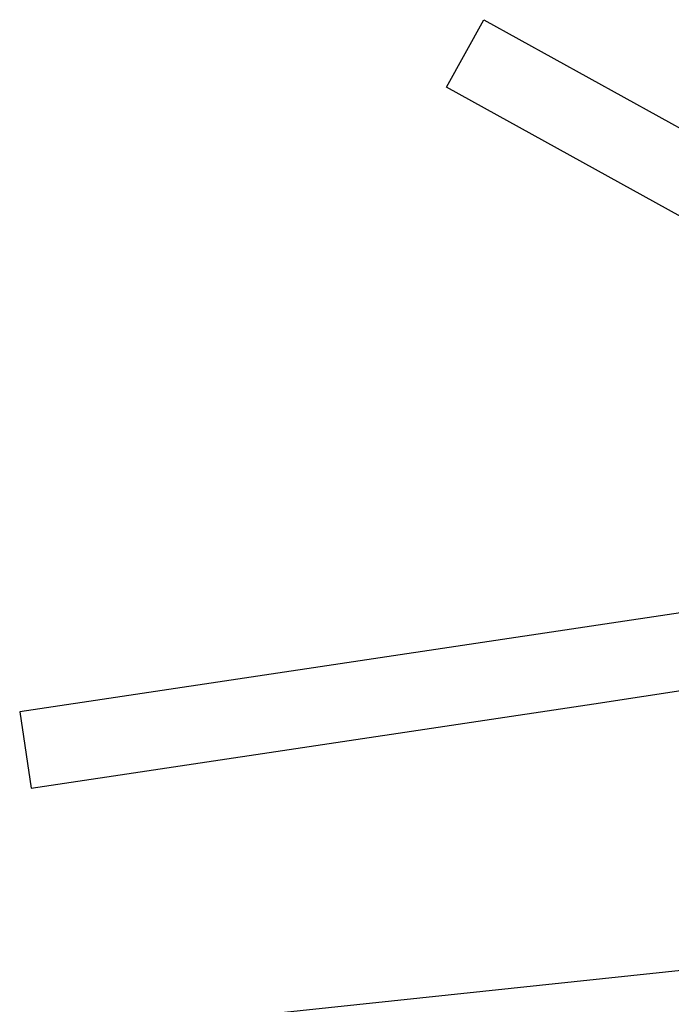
# Model space of a CAD drawing. Header units: millimetres. Extents: x 98667 to 994031, y -2704 to 533009.
# Tile 3 of 256: x 269857 to 317903, y 142554 to 215159. Entities that reach past the tile are written whole.
import ezdxf

# ---------------------------------------------------------------- set-up
doc = ezdxf.new("R2010")
doc.units = ezdxf.units.MM
doc.layers.add('A-XREF', color=7, linetype='Continuous')

msp = doc.modelspace()

# ---------------------------------------------------------------- linework, layer by layer
at = {"layer": 'A-XREF', "color": 251}
for p, q in [((301335, 210188), (304085, 215159)), ((304085, 215159), (354635, 187188)), ((351885, 182218), (301335, 210188)), ((341645, 174869, 0), (269857, 164120, 0)), ((312182, 164701, 0), (339727, 168920, 0)), ((269857, 164120, 0), (270700, 158503, 0)), ((270700, 158503, 0), (312182, 164701, 0)), ((274969, 140464, 0), (336206, 146928, 0))]:
    msp.add_line(p, q, dxfattribs=at)

doc.saveas('drawing.dxf')
